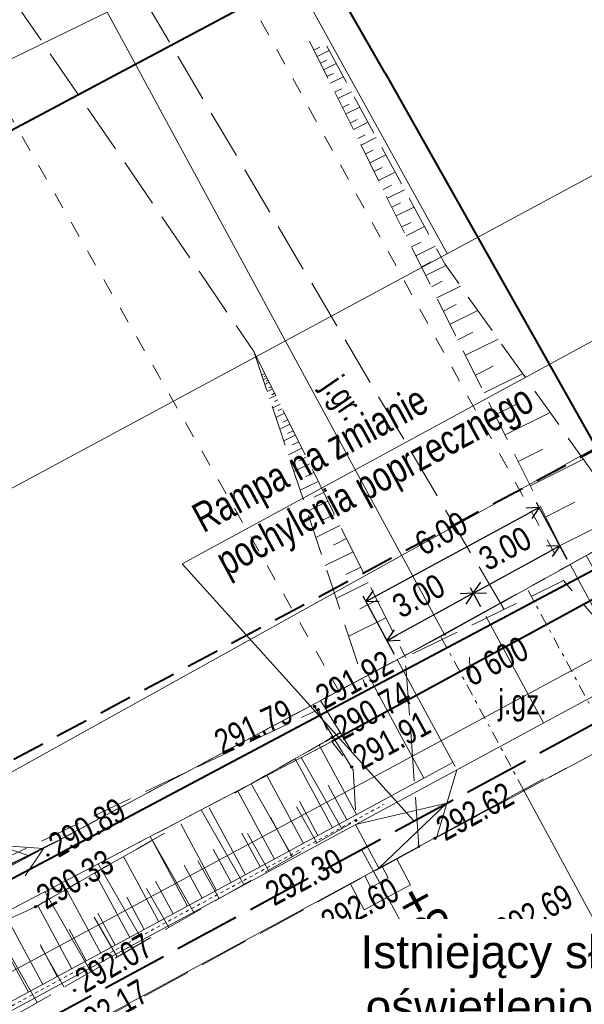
# Model space of a CAD drawing. Header units: metres. Extents: x 7437415 to 7437762, y 5556624 to 5556902.
# Tile 20 of 41: x 7437580 to 7437597, y 5556712 to 5556742. Entities that reach past the tile are written whole.
import ezdxf
from ezdxf import colors
from ezdxf.entities.mleader import LeaderData, LeaderLine
from ezdxf.math import Vec2, Vec3

# ---------------------------------------------------------------- set-up
doc = ezdxf.new("R2010")
doc.units = ezdxf.units.M
doc.header["$MEASUREMENT"] = 0
for name, pattern in [('0.5_0.5', [1.5, 0.5, -0.5, 0.5]), ('314-500', [2.5, 2, -0.5]), ('BUBZ01-500', [1.75, 1.25, -0.5]), ('DGN Style 2', [6.14715, 3.68829, -2.45886]), ('DGN Style 3', [8.60601, 6.14715, -2.45886]), ('DGN Style 4', [0.717182, 0.358367, -0.179184, 0.000447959, -0.179184]), ('EGBU01-500', [1, 0.5, -0.5]), ('KTCR02-500', [1.5, 1, -0.5]), ('KTJZ01-500', [2, 1.5, -0.5])]:
    doc.linetypes.add(name, pattern=pattern)
doc.layers.get('0').update_dxf_attribs({"color": 250, "lineweight": 5})
for name, color, linetype, lineweight in [('!!_robocza', 2, 'Continuous', 30), ('203-Punkt załamania granicy działki nie stabilizowany', 7, 'Continuous', 5), ('521-Kierunek linii-STPOW', 7, 'Continuous', 5), ('BUBZ01', 250, 'Continuous', 5), ('BUBZ01_1', 250, 'Continuous', 5), ('BUIB02_01', 250, 'Continuous', 5), ('BUIB05_01', 250, 'Continuous', 5), ('D_balustrada', 7, '0.5_0.5', 20), ('D_kilometraz', 7, 'Continuous', 13), ('D_krawedz swobodna jezdni', 7, 'DGN Style 2', 20), ('D_kraweznik', 7, 'Continuous', 20), ('D_kraweznik obnizony', 7, 'DGN Style 2', 20), ('D_obrzeze', 7, 'Continuous', 20), ('D_odwodnienie liniowe_wpust', 36, 'Continuous', 20), ('D_opisy', 7, 'Continuous', 13), ('D_osie', 1, 'DGN Style 4', 20), ('D_plantowanie', 102, 'DGN Style 2', 20), ('D_pobocze', 7, 'Continuous', 13), ('D_rampa', 7, 'DGN Style 2', 20), ('D_skarpa', 7, 'DGN Style 3', 20), ('D_skarpa-symbol', 7, 'Continuous', 20), ('D_wymiary', 7, 'Continuous', 13), ('D_zakres', 7, 'DGN Style 2', 13), ('EGBD03', 250, 'Continuous', 5), ('EGBP04_03', 250, 'Continuous', 5), ('EGBU01', 250, 'Continuous', 5), ('Elektryka_kanalizacja_technologiczna', 1, '314-500', 40), ('Elektryka_opisy_kabli', 7, 'Continuous', 13), ('KTJZ01', 250, 'Continuous', 5), ('KTOK05_01', 250, 'Continuous', 5), ('MPZP', 250, 'Continuous', 5), ('punkt wysokościowy sztuczny', 7, 'Continuous', 5), ('RTPW01', 250, 'Continuous', 5), ('RTPW02', 250, 'Continuous', 5), ('rzedne dla projektanta', 250, 'Continuous', 5), ('SUPE04', 250, 'Continuous', 5), ('SUPE_01', 250, 'Continuous', 5), ('SUPG_01', 250, 'Continuous', 5), ('SUPT01', 250, 'Continuous', 5), ('SUPT_01', 250, 'Continuous', 5), ('SUPW_01', 250, 'Continuous', 5), ('Warstwa 14', 250, 'Continuous', 5)]:
    doc.layers.add(name, color=color, linetype=linetype, lineweight=lineweight)
doc.styles.add('ROMANS', font='arial.ttf', dxfattribs={"width": 0.8})
doc.styles.get("Standard").update_dxf_attribs({"font": 'txt.shx', "width": 0.75})
doc.styles.add('STYL_ARIAL', font='simplex.shx', dxfattribs={"width": 0.75, "oblique": 0.1})
doc.styles.add('Style-Arial Narrow', font='ARIALN.TTF')
doc.linetypes.add('KTOK05_01-500', pattern='A,3.75,[13,dgnlstyle-rozp_2015.shx,S=0.002778,R=0,X=0,Y=0],3.75', length=7.5)
doc.dimstyles.new('1-500', dxfattribs={"dimscale": 10, "dimtxt": 0.2, "dimasz": 0.07, "dimexe": 0, "dimexo": 0, "dimgap": 0.05, "dimtad": 1, "dimdec": 1, "dimzin": 0, "dimtxsty": 'ROMANS', "dimblk": 'ARCHTICK', "dimcen": 0.1, "dimclrt": 256, "dimadec": 0, "dimazin": 0, "dimtfac": 0.666667, "dimtdec": 1, "dimtofl": 0, "dimtmove": 1, "dimatfit": 2, "dimfxl": 0, "dimtolj": 1, "dimtzin": 0, "dimarcsym": 0})

# ---------------------------------------------------------------- blocks, each defined once
blk = doc.blocks.new('203')
at = {"layer": '203-Punkt załamania granicy działki nie stabilizowany', "linetype": 'Continuous', "lineweight": 13}
h = blk.add_hatch(color=96, dxfattribs=at)
edge = h.paths.add_edge_path()
edge.add_arc((0, 0), 0.45, 0, 360)
blk = doc.blocks.new('521')
at = {"layer": '521-Kierunek linii-STPOW', "color": 30, "linetype": 'Continuous', "lineweight": 13}
for p, q in [((42.5, 0), (35.43, 7.07)), ((7.5, 0), (57.5, 0)), ((29.57, 0), (22.5, -7.07))]:
    blk.add_line(p, q, dxfattribs=at)
blk = doc.blocks.new('PW02')
at = {"layer": 'punkt wysokościowy sztuczny', "linetype": 'Continuous', "lineweight": 13}
h = blk.add_hatch(color=0, dxfattribs=at)
edge = h.paths.add_edge_path()
edge.add_arc((0, 0), 0.45, 0, 360)
blk = doc.blocks.new('SUPE04')
at = {"layer": 'SUPE04', "color": 1, "linetype": 'Continuous', "lineweight": 13}
blk.add_line((5.25, 0), (0.25, 0), dxfattribs=at)
at = {"layer": 'SUPE04', "color": 1, "linetype": 'Continuous', "lineweight": 13, "flags": 128}
blk.add_lwpolyline([(3.9, 0.5), (4.766, 0), (3.9, -0.5)], dxfattribs=at)
blk = doc.blocks.new('_None')
blk = doc.blocks.new('_Oblique')
at = {"color": 0, "linetype": 'ByBlock', "lineweight": -2}
blk.add_line((-5, -5), (5, 5), dxfattribs=at)
blk = doc.blocks.new('TerminatorOpen')
at = {"color": 0, "linetype": 'ByBlock', "lineweight": -2}
for q in [(-1, 0.5), (-1, 0), (-1, -0.5)]:
    blk.add_line((0, 0), q, dxfattribs=at)
blk = doc.blocks.new('*D60')
at = {"layer": 'D_wymiary', "color": 0, "lineweight": -2}
for p, q in [((7437596.577, 5556725.878), (7437595.643, 5556727.605)), ((7437590.777, 5556724.77), (7437595.412, 5556727.275)), ((7437591.328, 5556722.992), (7437590.374, 5556724.757))]:
    blk.add_line(p, q, dxfattribs=at)
at = {"layer": 'Defpoints', "color": 0}
for p in [(7437595.729, 5556727.447), (7437596.662, 5556725.719), (7437591.414, 5556722.834)]:
    blk.add_point(p, dxfattribs=at)
at = {"layer": 'D_wymiary', "color": 0, "lineweight": -2, "xscale": 0.36, "yscale": 0.36, "zscale": 0.36}
for p, rotation in [((7437595.729, 5556727.447), 28.39336528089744), ((7437590.46, 5556724.599), 208.3933652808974)]:
    blk.add_blockref('TerminatorOpen', p, dxfattribs=dict(at, rotation=rotation))
at = {"layer": 'D_wymiary', "insert": (7437592.748, 5556726.663), "char_height": 0.72, "attachment_point": 5, "rotation": 28.3934, "style": 'Style-Arial Narrow'}
blk.add_mtext('6.00', dxfattribs=at)
blk = doc.blocks.new('*D61')
at = {"layer": 'D_wymiary', "color": 0, "lineweight": -2}
for p, q in [((7437593.953, 5556724.433), (7437593.637, 5556725.007)), ((7437591.414, 5556723.581), (7437593.408, 5556724.676)), ((7437591.327, 5556722.992), (7437591.012, 5556723.566))]:
    blk.add_line(p, q, dxfattribs=at)
at = {"layer": 'Defpoints', "color": 0}
for p in [(7437593.724, 5556724.849), (7437594.039, 5556724.275), (7437591.414, 5556722.834)]:
    blk.add_point(p, dxfattribs=at)
at = {"layer": 'D_wymiary', "color": 0, "lineweight": -2, "xscale": 0.36, "yscale": 0.36, "zscale": 0.36}
for p, rotation in [((7437593.724, 5556724.849), 28.75740723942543), ((7437591.099, 5556723.408), 208.7574072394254)]:
    blk.add_blockref('TerminatorOpen', p, dxfattribs=dict(at, rotation=rotation))
at = {"layer": 'D_wymiary', "insert": (7437592.061, 5556724.766), "char_height": 0.72, "attachment_point": 5, "rotation": 28.7574, "style": 'Style-Arial Narrow'}
blk.add_mtext('3.00', dxfattribs=at)
blk = doc.blocks.new('*D62')
at = {"layer": 'D_wymiary', "color": 0, "lineweight": -2}
for p, q in [((7437596.576, 5556725.877), (7437596.263, 5556726.448)), ((7437594.04, 5556725.022), (7437596.034, 5556726.117)), ((7437593.953, 5556724.433), (7437593.637, 5556725.007))]:
    blk.add_line(p, q, dxfattribs=at)
at = {"layer": 'Defpoints', "color": 0}
for p in [(7437596.349, 5556726.29), (7437596.662, 5556725.719), (7437594.039, 5556724.275)]:
    blk.add_point(p, dxfattribs=at)
at = {"layer": 'D_wymiary', "color": 0, "lineweight": -2, "xscale": 0.36, "yscale": 0.36, "zscale": 0.36}
for p, rotation in [((7437596.349, 5556726.29), 28.75740723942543), ((7437593.724, 5556724.849), 208.7574072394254)]:
    blk.add_blockref('TerminatorOpen', p, dxfattribs=dict(at, rotation=rotation))
at = {"layer": 'D_wymiary', "insert": (7437594.687, 5556726.207), "char_height": 0.72, "attachment_point": 5, "rotation": 28.7574, "style": 'Style-Arial Narrow'}
blk.add_mtext('3.00', dxfattribs=at)

msp = doc.modelspace()

# ---------------------------------------------------------------- linework, layer by layer
at = {"layer": '!!_robocza'}
msp.add_line((7437589.223, 5556720.346), (7437589.677, 5556720.617), dxfattribs=at)
at = {"layer": 'BUBZ01', "color": 7, "linetype": 'BUBZ01-500', "lineweight": 13}
for p, q in [((7437588.743, 5556741.608), (7437596.557, 5556725.896)), ((7437587.058, 5556732.188), (7437590.442, 5556722.035))]:
    msp.add_line(p, q, dxfattribs=at)
at = {"layer": 'BUBZ01', "color": 7, "linetype": 'BUBZ01-500', "lineweight": 13, "flags": 128}
for points in [[(7437598.347, 5556727.113), (7437592.854, 5556734.848), (7437589.089, 5556741.797)], [(7437528.318, 5556692.995), (7437547.83, 5556700.48), (7437576.23, 5556715.25), (7437589.02, 5556721.32), (7437589.43, 5556720.35), (7437575.67, 5556713.15), (7437558.6, 5556704.26), (7437548.16, 5556699.51), (7437535.53, 5556693.23), (7437528.982, 5556691.059)]]:
    msp.add_lwpolyline(points, dxfattribs=at)
msp.add_lwpolyline([(7437524.04, 5556689.42), (7437535.53, 5556693.23), (7437548.16, 5556699.51), (7437558.6, 5556704.26), (7437575.67, 5556713.15), (7437589.43, 5556720.35), (7437590.07, 5556719.5), (7437590.16, 5556717.95), (7437574.86, 5556709.22), (7437552.89, 5556697.48), (7437530.34, 5556687.12), (7437524.27, 5556688.21), (7437524.04, 5556689.42)], close=True, dxfattribs=at)
at = {"layer": 'BUBZ01', "color": 7, "linetype": 'Continuous', "lineweight": 13, "flags": 128}
for points in [[(7437589.73, 5556717.7), (7437588.49, 5556719.86)], [(7437588.23, 5556716.85), (7437586.97, 5556719.06)], [(7437586.75, 5556716.01), (7437585.46, 5556718.27)], [(7437588.97, 5556717.27), (7437588.35, 5556718.36)], [(7437587.5, 5556716.43), (7437586.86, 5556717.55)], [(7437585.24, 5556715.14), (7437583.91, 5556717.46)], [(7437583.69, 5556714.26), (7437582.33, 5556716.63)], [(7437586, 5556715.58), (7437585.35, 5556716.72)], [(7437582.1, 5556713.35), (7437580.71, 5556715.79)], [(7437584.47, 5556714.7), (7437583.8, 5556715.88)], [(7437580.47, 5556712.42), (7437579.05, 5556714.92)], [(7437582.9, 5556713.81), (7437582.21, 5556715.01)], [(7437581.29, 5556712.89), (7437580.59, 5556714.12)]]:
    msp.add_lwpolyline(points, dxfattribs=at)
at = {"layer": 'BUBZ01_1', "color": 7, "linetype": 'Continuous', "lineweight": 13}
for p, q in [((7437589.058, 5556741.43), (7437588.876, 5556741.34)), ((7437589.346, 5556741.322), (7437588.977, 5556741.138)), ((7437589.265, 5556741.031), (7437589.077, 5556740.937)), ((7437589.561, 5556740.926), (7437589.177, 5556740.735)), ((7437589.473, 5556740.631), (7437589.277, 5556740.534)), ((7437589.775, 5556740.53), (7437589.377, 5556740.333)), ((7437589.715, 5556740.165), (7437589.511, 5556740.064)), ((7437590.026, 5556740.069), (7437589.611, 5556739.863)), ((7437589.957, 5556739.699), (7437589.745, 5556739.594)), ((7437590.276, 5556739.607), (7437589.845, 5556739.392)), ((7437590.199, 5556739.233), (7437589.979, 5556739.124)), ((7437590.526, 5556739.145), (7437590.079, 5556738.922)), ((7437590.441, 5556738.767), (7437590.212, 5556738.654)), ((7437590.776, 5556738.683), (7437590.312, 5556738.452)), ((7437590.683, 5556738.301), (7437590.446, 5556738.184)), ((7437591.062, 5556738.155), (7437590.58, 5556737.915)), ((7437590.959, 5556737.769), (7437590.713, 5556737.647)), ((7437591.348, 5556737.627), (7437590.847, 5556737.378)), ((7437591.236, 5556737.236), (7437590.98, 5556737.109)), ((7437591.634, 5556737.1), (7437591.114, 5556736.841)), ((7437591.512, 5556736.704), (7437591.248, 5556736.572)), ((7437591.92, 5556736.572), (7437591.381, 5556736.304)), ((7437591.823, 5556736.105), (7437591.548, 5556735.968)), ((7437592.242, 5556735.978), (7437591.682, 5556735.699)), ((7437592.135, 5556735.506), (7437591.849, 5556735.364)), ((7437592.564, 5556735.384), (7437591.982, 5556735.095)), ((7437592.446, 5556734.907), (7437592.149, 5556734.759)), ((7437592.892, 5556734.794), (7437592.283, 5556734.491)), ((7437592.781, 5556734.32), (7437592.45, 5556734.155)), ((7437593.332, 5556734.175), (7437592.617, 5556733.819)), ((7437593.206, 5556733.61), (7437592.817, 5556733.416)), ((7437593.86, 5556733.432), (7437593.018, 5556733.013)), ((7437593.709, 5556732.771), (7437593.251, 5556732.543)), ((7437594.475, 5556732.566), (7437593.485, 5556732.073)), ((7437587.2, 5556731.842), (7437587.223, 5556731.854)), ((7437594.328, 5556731.739), (7437593.786, 5556731.469)), ((7437587.296, 5556731.473), (7437587.389, 5556731.52)), ((7437587.343, 5556731.331), (7437587.455, 5556731.386)), ((7437587.371, 5556731.427), (7437587.422, 5556731.453)), ((7437587.391, 5556731.188), (7437587.521, 5556731.252)), ((7437587.428, 5556731.289), (7437587.488, 5556731.319)), ((7437595.222, 5556731.513), (7437594.053, 5556730.932)), ((7437587.462, 5556730.973), (7437587.621, 5556731.052)), ((7437587.513, 5556731.082), (7437587.587, 5556731.119)), ((7437587.534, 5556730.759), (7437587.72, 5556730.851)), ((7437587.598, 5556730.874), (7437587.687, 5556730.918)), ((7437587.684, 5556730.667), (7437587.786, 5556730.718)), ((7437587.629, 5556730.474), (7437587.852, 5556730.584)), ((7437587.798, 5556730.391), (7437587.918, 5556730.45)), ((7437595.024, 5556730.577), (7437594.387, 5556730.26)), ((7437587.724, 5556730.188), (7437587.985, 5556730.317)), ((7437587.94, 5556730.045), (7437588.084, 5556730.116)), ((7437596.057, 5556730.337), (7437594.687, 5556729.656)), ((7437587.843, 5556729.831), (7437588.15, 5556729.983)), ((7437588.082, 5556729.699), (7437588.25, 5556729.782)), ((7437587.963, 5556729.474), (7437588.316, 5556729.649)), ((7437588.105, 5556729.045), (7437588.514, 5556729.248)), ((7437588.225, 5556729.354), (7437588.415, 5556729.448)), ((7437595.836, 5556729.222), (7437595.088, 5556728.85)), ((7437588.424, 5556728.87), (7437588.647, 5556728.98)), ((7437597.069, 5556728.914), (7437595.455, 5556728.112)), ((7437588.272, 5556728.545), (7437588.746, 5556728.78)), ((7437588.623, 5556728.386), (7437588.879, 5556728.513)), ((7437588.463, 5556727.974), (7437589.011, 5556728.245)), ((7437588.879, 5556727.764), (7437589.177, 5556727.911)), ((7437588.677, 5556727.331), (7437589.309, 5556727.644)), ((7437596.803, 5556727.609), (7437595.923, 5556727.172)), ((7437589.164, 5556727.073), (7437589.508, 5556727.243)), ((7437598.255, 5556727.243), (7437596.357, 5556726.299)), ((7437588.939, 5556726.545), (7437589.673, 5556726.909)), ((7437589.477, 5556726.312), (7437589.872, 5556726.508)), ((7437589.225, 5556725.688), (7437590.071, 5556726.107)), ((7437589.847, 5556725.414), (7437590.302, 5556725.64)), ((7437589.558, 5556724.688), (7437590.534, 5556725.172)), ((7437590.274, 5556724.377), (7437590.799, 5556724.637)), ((7437589.939, 5556723.545), (7437591.064, 5556724.103))]:
    msp.add_line(p, q, dxfattribs=at)
at = {"layer": 'BUIB02_01', "color": 7, "linetype": 'Continuous', "lineweight": 13}
msp.add_line((7437590.026, 5556719.569), (7437588.902, 5556721.405), dxfattribs=at)
at = {"layer": 'BUIB02_01', "color": 212, "linetype": 'Continuous', "lineweight": 40, "flags": 128}
msp.add_lwpolyline([(7437471.018, 5556680.168), (7437490.105, 5556682.798), (7437506.941, 5556685.963), (7437514.516, 5556687.29), (7437530.92, 5556693.586), (7437543.72, 5556699.172), (7437579.76, 5556716.205), (7437631.582, 5556743.722), (7437615.039, 5556772.576)], dxfattribs=at)
at = {"layer": 'BUIB05_01', "color": 7, "linetype": 'Continuous', "lineweight": 40}
msp.add_line((7437598.17, 5556725.1), (7437589.43, 5556720.35), dxfattribs=at)
at = {"layer": 'D_balustrada', "ltscale": 0.1, "flags": 128}
msp.add_lwpolyline([(7437521.91, 5556692.123), (7437522.557, 5556690.843, 0.394504), (7437530.729, 5556687.846), (7437532.348, 5556688.53, 0.023893), (7437562.343, 5556702.938), (7437591.013, 5556718.435)], format="xyb", dxfattribs=at)
at = {"layer": 'D_kilometraz', "flags": 128}
msp.add_lwpolyline([(7437591.163, 5556715.532), (7437590.33, 5556717.072)], dxfattribs=at)
at = {"layer": 'D_krawedz swobodna jezdni'}
for p, q in [((7437591.634, 5556722.952), (7437596.444, 5556725.598)), ((7437596.662, 5556725.719), (7437598.492, 5556722.336)), ((7437595.857, 5556720.912), (7437594.039, 5556724.275)), ((7437591.414, 5556722.834), (7437593.223, 5556719.488)), ((7437592.616, 5556717.455), (7437593.223, 5556719.488))]:
    msp.add_line(p, q, dxfattribs=at)
at = {"layer": 'D_kraweznik'}
msp.add_line((7437563.116, 5556701.508), (7437592.616, 5556717.455), dxfattribs=at)
at = {"layer": 'D_kraweznik obnizony'}
msp.add_line((7437592.616, 5556717.455), (7437600.524, 5556721.729), dxfattribs=at)
at = {"layer": 'D_obrzeze'}
msp.add_line((7437562.402, 5556702.828), (7437605.532, 5556726.141), dxfattribs=at)
at = {"layer": 'D_odwodnienie liniowe_wpust', "flags": 128}
msp.add_lwpolyline([(7437590.613, 5556715.917), (7437591.141, 5556716.203), (7437590.951, 5556716.554), (7437590.423, 5556716.269), (7437590.613, 5556715.917)], close=True, dxfattribs=at)
at = {"layer": 'D_opisy'}
for p, q in [((7437595.251, 5556718.879), (7437609.306, 5556692.878)), ((7437590.687, 5556716.412), (7437598.248, 5556702.425))]:
    msp.add_line(p, q, dxfattribs=at)
at = {"layer": 'D_opisy', "flags": 128}
msp.add_lwpolyline([(7437601.415, 5556723.093), (7437599.222, 5556733.521), (7437584.877, 5556725.743), (7437591.905, 5556717.952)], dxfattribs=at)
at = {"layer": 'D_osie'}
for p, q in [((7437597.89, 5556720.305), (7437595.353, 5556724.998)), ((7437595.251, 5556718.879), (7437592.72, 5556723.562))]:
    msp.add_line(p, q, dxfattribs=at)
at = {"layer": 'D_plantowanie', "flags": 128}
msp.add_lwpolyline([(7437590.752, 5556722.481), (7437589.082, 5556721.59), (7437590.239, 5556719.7), (7437590.178, 5556718.126)], dxfattribs=at)
at = {"layer": 'D_pobocze', "flags": 128}
for points in [[(7437596.444, 5556725.598), (7437597.154, 5556725.993), (7437598.938, 5556722.861)], [(7437591.634, 5556722.952), (7437590.531, 5556722.363), (7437592.224, 5556719.232)]]:
    msp.add_lwpolyline(points, dxfattribs=at)
msp.add_lwpolyline([(7437522.668, 5556690.9, 0.394504), (7437530.681, 5556687.961), (7437532.299, 5556688.645, 0.023893), (7437562.283, 5556703.048), (7437593.104, 5556719.708)], format="xyb", dxfattribs=at)
at = {"layer": 'D_rampa'}
for p, q in [((7437592.92, 5556718.471), (7437590.144, 5556717.823)), ((7437590.857, 5556716.504), (7437592.92, 5556718.471)), ((7437590.857, 5556716.504), (7437590.144, 5556717.823))]:
    msp.add_line(p, q, dxfattribs=at)
at = {"layer": 'D_skarpa', "flags": 128}
msp.add_lwpolyline([(7437524.288, 5556689.548), (7437524.714, 5556689.687), (7437525.28, 5556689.873), (7437525.75, 5556690.027), (7437526.151, 5556690.158), (7437526.498, 5556690.272), (7437526.804, 5556690.372), (7437527.078, 5556690.462), (7437527.326, 5556690.543), (7437527.555, 5556690.618), (7437527.767, 5556690.687), (7437527.965, 5556690.752), (7437528.153, 5556690.814), (7437528.333, 5556690.873), (7437528.506, 5556690.929), (7437528.675, 5556690.985), (7437528.84, 5556691.039), (7437529.003, 5556691.092), (7437529.165, 5556691.145), (7437529.354, 5556691.207), (7437529.831, 5556691.363), (7437530.308, 5556691.52), (7437530.785, 5556691.676), (7437531.258, 5556691.831), (7437531.728, 5556691.985), (7437532.198, 5556692.139), (7437532.668, 5556692.293), (7437533.138, 5556692.447), (7437533.609, 5556692.601), (7437534.079, 5556692.755), (7437534.55, 5556692.909), (7437535.021, 5556693.063), (7437535.492, 5556693.218), (7437535.937, 5556693.43), (7437536.38, 5556693.648), (7437536.823, 5556693.866), (7437537.266, 5556694.083), (7437537.709, 5556694.301), (7437538.152, 5556694.519), (7437538.595, 5556694.737), (7437539.038, 5556694.954), (7437539.48, 5556695.172), (7437539.923, 5556695.389), (7437540.366, 5556695.607), (7437540.808, 5556695.825), (7437541.251, 5556696.042), (7437541.693, 5556696.26), (7437542.136, 5556696.477), (7437542.579, 5556696.695), (7437543.021, 5556696.912), (7437543.463, 5556697.13), (7437543.906, 5556697.347), (7437544.348, 5556697.565), (7437544.791, 5556697.782), (7437545.233, 5556698), (7437545.675, 5556698.217), (7437546.118, 5556698.434), (7437546.56, 5556698.652), (7437547.002, 5556698.869), (7437547.445, 5556699.087), (7437547.887, 5556699.304), (7437548.334, 5556699.513), (7437548.781, 5556699.72), (7437549.229, 5556699.927), (7437549.676, 5556700.134), (7437550.124, 5556700.341), (7437550.571, 5556700.548), (7437551.019, 5556700.755), (7437551.467, 5556700.962), (7437551.914, 5556701.169), (7437552.362, 5556701.376), (7437552.81, 5556701.583), (7437553.258, 5556701.79), (7437553.706, 5556701.997), (7437554.154, 5556702.204), (7437554.602, 5556702.411), (7437555.05, 5556702.618), (7437555.498, 5556702.826), (7437555.946, 5556703.033), (7437556.394, 5556703.24), (7437556.843, 5556703.447), (7437557.291, 5556703.655), (7437557.739, 5556703.862), (7437558.188, 5556704.069), (7437558.636, 5556704.279), (7437559.073, 5556704.508), (7437559.51, 5556704.737), (7437559.947, 5556704.966), (7437560.384, 5556705.196), (7437560.821, 5556705.425), (7437561.262, 5556705.656), (7437561.705, 5556705.888), (7437562.147, 5556706.121), (7437562.59, 5556706.353), (7437563.033, 5556706.585), (7437563.476, 5556706.817), (7437563.919, 5556707.05), (7437564.362, 5556707.282), (7437564.804, 5556707.514), (7437565.247, 5556707.746), (7437565.69, 5556707.979), (7437566.133, 5556708.211), (7437566.576, 5556708.443), (7437567.019, 5556708.676), (7437567.461, 5556708.908), (7437567.904, 5556709.14), (7437568.347, 5556709.372), (7437568.79, 5556709.605), (7437569.233, 5556709.837), (7437569.676, 5556710.069), (7437570.121, 5556710.297), (7437570.565, 5556710.526), (7437571.01, 5556710.755), (7437571.455, 5556710.983), (7437571.9, 5556711.212), (7437572.344, 5556711.441), (7437572.789, 5556711.669), (7437573.234, 5556711.898), (7437573.679, 5556712.126), (7437574.124, 5556712.355), (7437574.568, 5556712.584), (7437575.013, 5556712.812), (7437575.458, 5556713.041), (7437575.908, 5556713.259), (7437576.364, 5556713.468), (7437576.82, 5556713.676), (7437577.275, 5556713.885), (7437577.731, 5556714.094), (7437578.186, 5556714.302), (7437578.642, 5556714.511), (7437579.097, 5556714.72), (7437579.553, 5556714.928), (7437580.009, 5556715.137), (7437580.463, 5556715.349), (7437580.897, 5556715.596), (7437581.331, 5556715.844), (7437581.766, 5556716.092), (7437582.2, 5556716.34), (7437582.635, 5556716.588), (7437583.069, 5556716.836), (7437583.504, 5556717.083), (7437583.938, 5556717.331), (7437584.372, 5556717.579), (7437584.807, 5556717.827), (7437585.241, 5556718.075), (7437585.676, 5556718.322), (7437586.11, 5556718.57), (7437586.544, 5556718.818), (7437586.979, 5556719.066), (7437587.413, 5556719.314), (7437587.848, 5556719.562), (7437588.282, 5556719.809), (7437588.716, 5556720.057), (7437589.151, 5556720.305), (7437589.223, 5556720.346)], dxfattribs=at)
at = {"layer": 'D_skarpa-symbol', "flags": 128}
for points in [[(7437590.178, 5556718.126), (7437589.036, 5556720.24)], [(7437589.443, 5556717.729), (7437588.31, 5556719.825)], [(7437588.563, 5556717.253), (7437587.441, 5556719.33)], [(7437589.883, 5556717.966), (7437589.313, 5556719.02)], [(7437587.684, 5556716.778), (7437586.572, 5556718.834)], [(7437589.003, 5556717.491), (7437588.439, 5556718.534)], [(7437586.804, 5556716.302), (7437585.703, 5556718.338)], [(7437585.924, 5556715.827), (7437584.834, 5556717.843)], [(7437588.123, 5556717.015), (7437587.565, 5556718.049)], [(7437587.244, 5556716.54), (7437586.691, 5556717.563)], [(7437585.044, 5556715.351), (7437583.966, 5556717.347)], [(7437586.364, 5556716.064), (7437585.816, 5556717.077)], [(7437584.165, 5556714.875), (7437583.097, 5556716.851)], [(7437583.285, 5556714.4), (7437582.228, 5556716.356)], [(7437585.484, 5556715.589), (7437584.942, 5556716.592)], [(7437584.605, 5556715.113), (7437584.068, 5556716.106)], [(7437582.405, 5556713.924), (7437581.359, 5556715.86)], [(7437583.725, 5556714.638), (7437583.194, 5556715.621)], [(7437581.526, 5556713.449), (7437580.49, 5556715.364)], [(7437582.845, 5556714.162), (7437582.319, 5556715.135)], [(7437580.646, 5556712.973), (7437579.582, 5556714.942)], [(7437581.965, 5556713.687), (7437581.445, 5556714.649)], [(7437581.086, 5556713.211), (7437580.562, 5556714.181)], [(7437580.206, 5556712.736), (7437579.666, 5556713.734)]]:
    msp.add_lwpolyline(points, dxfattribs=at)
at = {"layer": 'D_zakres', "flags": 128}
msp.add_lwpolyline([(7437589.983, 5556716.031), (7437590.411, 5556715.24), (7437591.819, 5556716), (7437591.391, 5556716.792)], dxfattribs=at)
at = {"layer": 'EGBD03', "color": 96, "linetype": 'Continuous', "lineweight": 13}
msp.add_line((7437577.075, 5556752.688), (7437592.85, 5556723.6), dxfattribs=at)
at = {"layer": 'EGBD03', "color": 96, "linetype": 'Continuous', "lineweight": 13, "flags": 128}
for points in [[(7437610.73, 5556733.54), (7437592.85, 5556723.6)], [(7437574.98, 5556714.07), (7437592.85, 5556723.6)]]:
    msp.add_lwpolyline(points, dxfattribs=at)
at = {"layer": 'EGBU01', "color": 96, "linetype": 'EGBU01-500', "lineweight": 13}
msp.add_line((7437580.51, 5556754.487), (7437596.444, 5556725.598), dxfattribs=at)
at = {"layer": 'EGBU01', "color": 96, "linetype": 'EGBU01-500', "lineweight": 13, "flags": 128}
for points in [[(7437559.608, 5556740.623), (7437574.45, 5556748.456), (7437589.637, 5556721.886)], [(7437592.85, 5556723.6), (7437610.73, 5556733.54)], [(7437610.73, 5556733.54), (7437592.85, 5556723.6)], [(7437574.98, 5556714.07), (7437592.85, 5556723.6)], [(7437592.85, 5556723.6), (7437574.98, 5556714.07)]]:
    msp.add_lwpolyline(points, dxfattribs=at)
at = {"layer": 'Elektryka_kanalizacja_technologiczna'}
msp.add_line((7437562.759, 5556702.168), (7437606.252, 5556725.682), dxfattribs=at)
at = {"layer": 'KTJZ01', "color": 7, "linetype": 'KTJZ01-500', "lineweight": 13}
for p, q in [((7437574.097, 5556751.128), (7437587.058, 5556732.188)), ((7437587.058, 5556732.188), (7437591.66, 5556722.9))]:
    msp.add_line(p, q, dxfattribs=at)
at = {"layer": 'KTJZ01', "color": 7, "linetype": 'KTJZ01-500', "lineweight": 13, "flags": 128}
for points in [[(7437487.24, 5556665.88), (7437500.01, 5556668.65), (7437509.93, 5556671.34), (7437514.81, 5556672.66), (7437528.54, 5556677.57), (7437546.18, 5556685.08), (7437562.31, 5556693.39), (7437575.78, 5556700.17), (7437584.6, 5556705.2), (7437599.33, 5556712.79), (7437607.41, 5556717.03), (7437624.22, 5556725.75), (7437636.91, 5556731.79), (7437639.91, 5556733.3), (7437648.13, 5556737.1), (7437664.08, 5556744.94), (7437674.41, 5556750.47), (7437695.47, 5556762.01), (7437726.23, 5556778.98), (7437745.592, 5556790.579), (7437740.524, 5556799.89), (7437726.071, 5556794.065), (7437721.424, 5556793.261), (7437718.653, 5556793.684), (7437716.454, 5556794.853), (7437714.78, 5556796.65), (7437713.44, 5556798.18), (7437704.05, 5556814.76), (7437696.46, 5556806.77), (7437698.53, 5556806.84), (7437700.74, 5556806.26), (7437702.79, 5556804.94), (7437704.06, 5556803.16), (7437709.44, 5556793.77), (7437711.44, 5556790.12), (7437712.13, 5556787.63), (7437712.21, 5556785.35), (7437711.59, 5556783.66), (7437709.87, 5556781.76), (7437701.28, 5556777.09), (7437699.42, 5556776.48), (7437697.78, 5556776.19), (7437695.76, 5556776.41), (7437693.65, 5556777.51), (7437692.09, 5556778.89), (7437690.49, 5556781.22), (7437685.25, 5556778.28), (7437686.1, 5556775.03), (7437686.085, 5556773.72), (7437685.81, 5556772.51), (7437685.3, 5556771.32), (7437684.475, 5556769.98), (7437683.43, 5556768.68), (7437682.12, 5556767.23), (7437680.52, 5556765.9), (7437679.609, 5556765.424), (7437667.4, 5556758.73), (7437656.58, 5556752.94), (7437646.03, 5556747.24), (7437635.04, 5556741.31), (7437625.46, 5556735.97), (7437617.31, 5556731.03), (7437610.73, 5556727.32), (7437599.83, 5556721.28), (7437592.56, 5556717.41), (7437581.48, 5556711.39), (7437572.19, 5556706.38), (7437570.63, 5556705.57), (7437559.43, 5556699.57), (7437555.27, 5556697.37), (7437547.58, 5556693.6), (7437542.1, 5556690.99), (7437536.78, 5556688.64), (7437527.13, 5556684.56), (7437524.75, 5556685.69), (7437522.99, 5556687.15), (7437521.44, 5556689.45), (7437520.46, 5556691.39), (7437515.43, 5556689.51), (7437516.09, 5556686.202), (7437515.98, 5556684.5), (7437514.73, 5556681.38), (7437513.55, 5556680.28), (7437512.1, 5556679.32), (7437507.87, 5556678.13), (7437498.81, 5556675.82), (7437492.9, 5556674.29)], [(7437594.659, 5556724.356), (7437582.391, 5556745.139), (7437577.777, 5556753.056)]]:
    msp.add_lwpolyline(points, dxfattribs=at)
msp.add_lwpolyline([(7437592.07, 5556717.16), (7437591.66, 5556722.9), (7437596.46, 5556725.23), (7437599.83, 5556721.28), (7437592.07, 5556717.16)], close=True, dxfattribs=at)
at = {"layer": 'KTOK05_01', "color": 7, "linetype": 'KTOK05_01-500', "lineweight": 40, "flags": 128}
for points in [[(7437591.05, 5556740.64), (7437582.503, 5556755.531)], [(7437591.05, 5556740.64), (7437598.93, 5556726.65)]]:
    msp.add_lwpolyline(points, dxfattribs=at)
at = {"layer": 'MPZP', "color": 212, "linetype": 'KTOK05_01-500', "lineweight": 40, "flags": 128}
msp.add_lwpolyline([(7437480.35, 5556702.039), (7437498.164, 5556705.138), (7437519.727, 5556710.673), (7437570.307, 5556733.919), (7437638.513, 5556770.222), (7437729.943, 5556819.329)], dxfattribs=at)
at = {"layer": 'MPZP', "color": 212, "linetype": 'KTCR02-500', "lineweight": 40, "flags": 128}
msp.add_lwpolyline([(7437738.295, 5556803.984), (7437715.191, 5556791.784), (7437661.349, 5556763.226), (7437574.511, 5556717.006), (7437530.05, 5556696.506), (7437525.798, 5556698.029), (7437514.19, 5556719.761)], dxfattribs=at)
at = {"layer": 'rzedne dla projektanta', "color": 7, "linetype": 'Continuous', "lineweight": 40}
for centre in [(7437588.9, 5556721.41), (7437589.44, 5556720.47), (7437590.03, 5556719.57), (7437592.56, 5556717.41), (7437580.8, 5556716.9), (7437580.43, 5556715.33), (7437594.36, 5556714.32), (7437581.61, 5556712.79)]:
    msp.add_circle(centre, 0.0225, dxfattribs=at)
at = {"layer": 'SUPE_01', "color": 1, "linetype": 'Continuous', "lineweight": 13, "flags": 128}
msp.add_lwpolyline([(7437601.635, 5556725.162), (7437600.216, 5556724.388), (7437574.398, 5556710.521), (7437552.37, 5556698.835), (7437529.759, 5556688.702), (7437521.807, 5556691.71), (7437513.451, 5556689.173), (7437513.22, 5556690)], dxfattribs=at)
at = {"layer": 'SUPG_01', "color": 52, "linetype": 'Continuous', "lineweight": 13, "flags": 128}
for points in [[(7437592.927, 5556735.158), (7437584.738, 5556749.975), (7437581.867, 5556755.198)], [(7437505.33, 5556697.53), (7437509.719, 5556697.926), (7437522.113, 5556702.608), (7437540.72, 5556710.32), (7437572.53, 5556724.178), (7437601.779, 5556739.923), (7437624.775, 5556752.295)]]:
    msp.add_lwpolyline(points, dxfattribs=at)
at = {"layer": 'SUPT_01', "color": 30, "linetype": 'Continuous', "lineweight": 13, "flags": 128}
msp.add_lwpolyline([(7437624.834, 5556744.449), (7437603.973, 5556732.899), (7437579.114, 5556719.1), (7437574.314, 5556716.425), (7437544.39, 5556702.175), (7437531.441, 5556696.093), (7437491.469, 5556686.466), (7437485.362, 5556685.024)], dxfattribs=at)
at = {"layer": 'SUPW_01', "color": 5, "linetype": 'Continuous', "lineweight": 13, "flags": 128}
msp.add_lwpolyline([(7437624.519, 5556762.969), (7437600.44, 5556750.19), (7437586.81, 5556744.55), (7437574.29, 5556738.446), (7437539.95, 5556721.509), (7437526.12, 5556714.05), (7437502.465, 5556704.034), (7437498.34, 5556711.451)], dxfattribs=at)
at = {"layer": 'Warstwa 14', "color": 7, "linetype": 'Continuous', "lineweight": 13}
msp.add_line((7437593.63, 5556722.16), (7437593.606, 5556722.911), dxfattribs=at)

# ---------------------------------------------------------------- block references
at = {"layer": 'EGBP04_03', "color": 96, "linetype": 'Continuous', "lineweight": 13, "xscale": 0.1, "yscale": 0.1, "zscale": 0.1}
msp.add_blockref('203', (7437592.85, 5556723.6), dxfattribs=at)
at = {"layer": 'RTPW02', "color": 7, "linetype": 'Continuous', "lineweight": 13, "xscale": 0.1, "yscale": 0.1, "zscale": 0.1}
for p in [(7437589.02, 5556721.32), (7437590.16, 5556717.95), (7437592.07, 5556717.16)]:
    msp.add_blockref('PW02', p, dxfattribs=at)
at = {"layer": 'SUPE04', "color": 1, "linetype": 'Continuous', "lineweight": 13, "rotation": 26.18399999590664}
msp.add_blockref('SUPE04', (7437576.39, 5556715), dxfattribs=at)
at = {"layer": 'SUPT01', "color": 30, "linetype": 'Continuous', "lineweight": 13, "xscale": 0.1, "yscale": 0.1, "zscale": 0.1, "rotation": 26.39699999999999}
msp.add_blockref('521', (7437576.39, 5556715), dxfattribs=at)

# ---------------------------------------------------------------- texts
at = {"layer": 'D_kilometraz', "insert": (7437591.785, 5556715.845), "char_height": 1.2, "attachment_point": 4, "rotation": 298.3934, "line_spacing_factor": 1.6, "style": 'Style-Arial Narrow'}
msp.add_mtext('+80', dxfattribs=at)
at = {"layer": 'D_opisy', "char_height": 0.9, "attachment_point": 1}
for s, insert, rotation in [('\\fArial|b0|i0|c238238|p39;Rampa na zmianie\\Ppochylenia poprzecznego', (7437585.092, 5556727.458), 28.4667), ('\\pt11;\\fArial|b0|i0|c238238|p39;Przebudowa zjazdu\\Pkm 0+085.19 (km 1+223.86, odc. ref. 050)', (7437599.209, 5556714.056), 298.3934), ('\\pt11;\\fArial|b0|i0|c238238|p39;Projektowany wpust\\Pkm 0+080', (7437593.924, 5556713.202), 298.3934)]:
    msp.add_mtext(s, dxfattribs=dict(at, insert=insert, rotation=rotation))
at = {"layer": 'KTJZ01', "color": 7, "linetype": 'Continuous', "lineweight": 13, "insert": (7437588.918, 5556730.991), "char_height": 0.75, "attachment_point": 7, "rotation": 304.3837, "line_spacing_factor": 0.6}
msp.add_mtext('\\FWORKING;\\H1x;\\W0.8;j.gr.', dxfattribs=at)
at = {"layer": 'KTJZ01', "color": 7, "linetype": 'Continuous', "lineweight": 13, "insert": (7437594.48, 5556720.95), "char_height": 0.75, "attachment_point": 7, "line_spacing_factor": 0.6}
msp.add_mtext('\\FWORKING_1250;\\H1x;\\W0.8;j.gz.', dxfattribs=at)
at = {"layer": 'RTPW01', "color": 7, "linetype": 'Continuous', "lineweight": 13, "char_height": 0.75, "attachment_point": 7, "line_spacing_factor": 0.6}
for s, insert, rotation in [('\\FWORKING_1250;\\H1x;\\W0.8;291.79', (7437586.096, 5556719.933), 24.98), ('\\FWORKING_1250;\\H1x;\\W0.8;292.30', (7437587.675, 5556715.328), 27.401), ('\\FWORKING_1250;\\H1x;\\W0.8;292.60', (7437589.365, 5556714.448), 27.304)]:
    msp.add_mtext(s, dxfattribs=dict(at, insert=insert, rotation=rotation))
at = {"layer": 'rzedne dla projektanta', "color": 7, "linetype": 'Continuous', "lineweight": 0, "char_height": 0.75, "attachment_point": 7, "line_spacing_factor": 0.6}
for s, insert, rotation in [('\\FWORKING_1250;\\H1x;\\W0.8; 291.92', (7437589.02, 5556721.191), 28.698), ('\\FWORKING_1250;\\H1x;\\W0.8; 290.74', (7437589.56, 5556720.251), 28.698), ('\\FWORKING_1250;\\H1x;\\W0.8; 291.91', (7437590.15, 5556719.351), 28.698), ('\\FWORKING_1250;\\H1x;\\W0.8; 292.62', (7437592.68, 5556717.191), 28.698), ('\\FWORKING_1250;\\H1x;\\W0.8; 290.89', (7437580.924, 5556716.683), 29.8108), ('\\FWORKING_1250;\\H1x;\\W0.8; 290.33', (7437580.554, 5556715.113), 29.8108), ('\\FWORKING_1250;\\H1x;\\W0.8; 292.69', (7437594.48, 5556714.101), 28.698), ('\\FWORKING_1250;\\H1x;\\W0.8; 292.07', (7437581.734, 5556712.573), 29.8108), ('\\FWORKING_1250;\\H1x;\\W0.8; 292.17', (7437581.604, 5556711.173), 29.8108), ('\\FWORKING_1250;\\H1x;\\W0.8; 292.65', (7437596.2, 5556710.851), 28.698)]:
    msp.add_mtext(s, dxfattribs=dict(at, insert=insert, rotation=rotation))
at = {"layer": 'Warstwa 14', "color": 7, "linetype": 'Continuous', "lineweight": 13, "insert": (7437593.675, 5556722.001), "char_height": 0.75, "attachment_point": 7, "rotation": 26.3842, "line_spacing_factor": 0.6}
msp.add_mtext('\\FWORKING_1250;\\H1x;\\W0.8;o 600', dxfattribs=at)

# ---------------------------------------------------------------- dimensions: what is measured, and where the dimension line sits
at = {"layer": 'D_wymiary'}
for base, p1, p2, angle, text, picture, middle in [((7437595.729, 5556727.447), (7437591.414, 5556722.834), (7437596.662, 5556725.719), 28.3934, '6.00', '*D60', (7437592.748, 5556726.663)), ((7437596.349, 5556726.29), (7437594.039, 5556724.275), (7437596.662, 5556725.719), 28.7574, '3.00', '*D62', (7437594.687, 5556726.207)), ((7437593.724, 5556724.849), (7437591.414, 5556722.834), (7437594.039, 5556724.275), 28.7574, '3.00', '*D61', (7437592.061, 5556724.766))]:
    dim = msp.add_linear_dim(base=base, p1=p1, p2=p2, angle=angle, text=text, dimstyle='1-500', override={"dimscale": 1, "dimtxt": 0.72, "dimasz": 0.36, "dimexe": 0.18, "dimexo": 0.18, "dimgap": 0.36, "dimdec": 2, "dimzin": 3, "dimtxsty": 'Style-Arial Narrow', "dimblk": 'TerminatorOpen', "dimcen": 0.36, "dimtdec": 2, "dimtofl": 1, "dimtmove": 0, "dimatfit": 1, "dimfrac": 2, "dimtolj": 0, "dimtzin": 3}, dxfattribs=at)
    dim.commit()
    dim.dimension.update_dxf_attribs({"geometry": picture, "text_midpoint": middle})

# ---------------------------------------------------------------- next in the draw order: leaders
at = {"layer": 'Elektryka_opisy_kabli', "linetype": 'Continuous', "lineweight": 13}
ml = msp.add_multileader_mtext('Standard', dxfattribs=at)
ml.set_content('{\\fArial|b0|i0|c238|p34;\\W1;Istniejący słup\\Poświetleniowy\\Pdo przesunięcia}', color=256, style='STYL_ARIAL')
ml.set_leader_properties()
ml.set_arrow_properties(name='NONE')
ml.build(insert=Vec2(0, 0))
ml.multileader.update_dxf_attribs({"text_left_attachment_type": 5, "text_right_attachment_type": 5, "dogleg_length": 0.36, "arrow_head_size": 0.1})
ctx = ml.context
ctx.base_point, ctx.char_height, ctx.arrow_head_size, ctx.landing_gap_size, ctx.plane_origin = Vec3(7437589.3, 5556709.797), 1, 0.1, 0.09, Vec3(7437557.566, 5556686)
ctx.left_attachment, ctx.right_attachment, ctx.text_align_type = 5, 5, 2
notes = []
notes.append((ctx, [(1, (1, 1, 0), (7437599.52, 5556709.797), (-1, 0), 0.36, [(0, [(7437601.535, 5556720.809)], 0, [])])]))
ctx.mtext.insert, ctx.mtext.alignment, ctx.mtext.line_spacing_style, ctx.mtext.flow_direction = Vec3(7437599.07, 5556714.463), 3, 2, 5
ctx.mtext.has_bg_fill, ctx.mtext.bg_color, ctx.mtext.bg_scale_factor, ctx.mtext.bg_transparency, ctx.mtext.use_window_bg_color = 1, -1027028792, 1.5, 0, 1
for ctx, leaders in notes:
    for number, flags, end, landing, length, lines in leaders:
        leader = LeaderData()
        leader.index, (leader.has_last_leader_line, leader.has_dogleg_vector, leader.attachment_direction) = number, flags
        leader.last_leader_point, leader.dogleg_vector, leader.dogleg_length = Vec3(end), Vec3(landing), length
        for number, points, colour, breaks in lines:
            line = LeaderLine()
            line.index, line.vertices, line.color, line.breaks = number, Vec3.list(points), colors.encode_raw_color(colour), breaks
            leader.lines.append(line)
        ctx.leaders.append(leader)

# ---------------------------------------------------------------- next in the draw order: leaders
ml = msp.add_multileader_mtext('Standard', dxfattribs=at)
ml.set_content('{\\fArial|b0|i0|c238|p34;\\W1;Kabel Tauron\\Pchronić w rurze \\PAPS160 niebieskiej}', color=256, style='STYL_ARIAL')
ml.set_leader_properties()
ml.set_arrow_properties(name='OBLIQUE')
ml.build(insert=Vec2(0, 0))
ml.multileader.update_dxf_attribs({"text_left_attachment_type": 5, "text_right_attachment_type": 5, "dogleg_length": 0.36, "arrow_head_size": 0.1})
ctx = ml.context
ctx.base_point, ctx.char_height, ctx.arrow_head_size, ctx.landing_gap_size, ctx.plane_origin = Vec3(7437591.636, 5556694.153), 1, 0.1, 0.09, Vec3(7437539.826, 5556667.261)
ctx.left_attachment, ctx.right_attachment, ctx.text_align_type = 5, 5, 2
notes = []
notes.append((ctx, [(1, (1, 1, 0), (7437604.119, 5556694.153), (-1, 0), 0.36, [(0, [(7437602.704, 5556723.238)], 0, [])])]))
ctx.mtext.insert, ctx.mtext.alignment, ctx.mtext.line_spacing_style, ctx.mtext.flow_direction = Vec3(7437603.669, 5556698.819), 3, 2, 5
ctx.mtext.has_bg_fill, ctx.mtext.bg_color, ctx.mtext.bg_scale_factor, ctx.mtext.bg_transparency, ctx.mtext.use_window_bg_color = 1, -1027028792, 1.5, 0, 1
for ctx, leaders in notes:
    for number, flags, end, landing, length, lines in leaders:
        leader = LeaderData()
        leader.index, (leader.has_last_leader_line, leader.has_dogleg_vector, leader.attachment_direction) = number, flags
        leader.last_leader_point, leader.dogleg_vector, leader.dogleg_length = Vec3(end), Vec3(landing), length
        for number, points, colour, breaks in lines:
            line = LeaderLine()
            line.index, line.vertices, line.color, line.breaks = number, Vec3.list(points), colors.encode_raw_color(colour), breaks
            leader.lines.append(line)
        ctx.leaders.append(leader)

doc.saveas('drawing.dxf')
